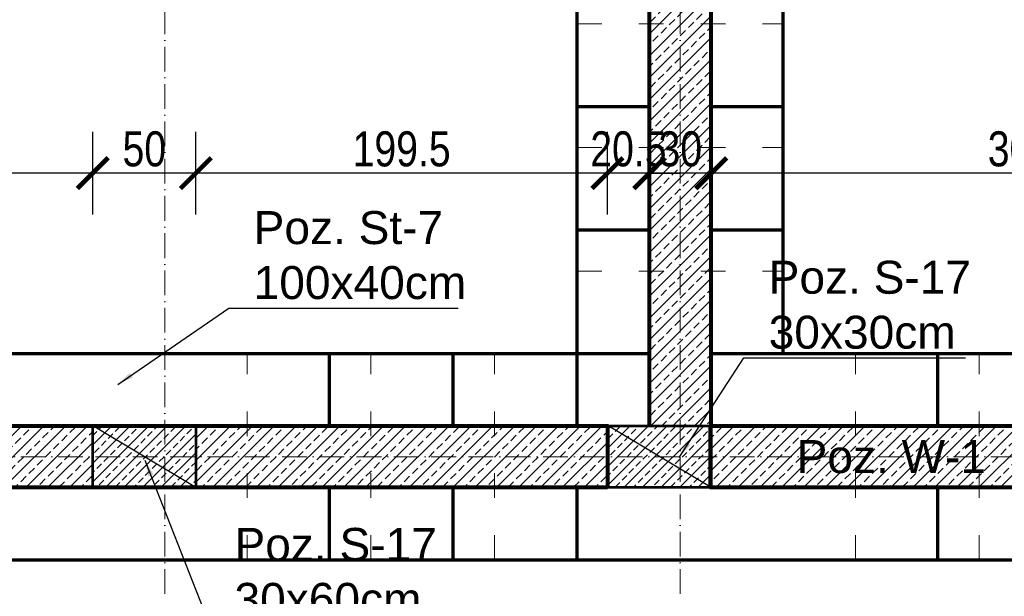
# Model space of a CAD drawing. Header units: inches. Extents: x 201967 to 338763, y -32705 to 30884.
# Tile 189 of 236: x 318984 to 319461, y 16363 to 16643. Entities that reach past the tile are written whole.
import ezdxf

# ---------------------------------------------------------------- set-up
doc = ezdxf.new("R2010")
doc.units = ezdxf.units.IN
doc.header["$MEASUREMENT"] = 0
doc.linetypes.add('ACAD_ISO03W100', pattern=[30, 12, -18])
doc.linetypes.add('ACAD_ISO10W100', pattern=[18, 12, -3, 0, -3])
for name, color, linetype, lineweight in [('01 a KONSTRUKCJA żelbet', 94, 'Continuous', 80), ('01 a1 KONSTRUKCJA żelebet', 200, 'Continuous', 53), ('01 c KONSTRUKCJA ławy', 45, 'Continuous', 70), ('01h2 KONSTRUKCJA pozycje belki', 254, 'Continuous', 13), ('01h3 KONSTRUKCJA pozycje słupy', 252, 'Continuous', 13), ('11 OSIE ściany', 2, 'ACAD_ISO10W100', 5), ('12 PRZERYWANE 1', 73, 'ACAD_ISO03W100', 9), ('20 KRESKOWANIE ścian', 63, 'Continuous', 5), ('90 WYMIAR', 155, 'Continuous', 9)]:
    doc.layers.add(name, color=color, linetype=linetype, lineweight=lineweight)
doc.styles.add('100 arial', font='arial.ttf', dxfattribs={"width": 0.8, "height": 17})
doc.styles.add('OPIS', font='arial.ttf')
doc.styles.add('RomanS', font='romans.shx')
doc.dimstyles.new('100', dxfattribs={"dimscale": 10, "dimtxt": 17, "dimasz": 1.5, "dimexe": 2, "dimexo": 2, "dimgap": 0.3, "dimtad": 1, "dimdec": 1, "dimrnd": 0.5, "dimdsep": 46, "dimtxsty": '100 arial', "dimblk": 'ARCHTICK', "dimcen": 10, "dimclrd": 256, "dimclre": 256, "dimclrt": 256, "dimadec": 0, "dimazin": 0, "dimtfac": 1, "dimtdec": 1, "dimtix": 1, "dimtmove": 1, "dimatfit": 3, "dimfxl": 2, "dimfxlon": 1, "dimtolj": 1, "dimarcsym": 0})
doc.dimstyles.new('DIM100txt12', dxfattribs={"dimtxt": 12, "dimasz": 1.05, "dimexe": 0, "dimexo": 8, "dimgap": 4, "dimtad": 1, "dimdec": 7, "dimrnd": 0.5, "dimdsep": 46, "dimtxsty": 'RomanS', "dimblk1": 'DIM', "dimblk2": 'DIM', "dimsah": 1, "dimcen": 0.09, "dimse1": 1, "dimse2": 1, "dimclrt": 256, "dimadec": 1, "dimazin": 0, "dimtfac": 1, "dimtdec": 7, "dimtix": 1, "dimtofl": 0, "dimtmove": 2, "dimatfit": 3, "dimfxl": 1, "dimtolj": 1, "dimtzin": 0, "dimarcsym": 0})

# ---------------------------------------------------------------- blocks, each defined once
blk = doc.blocks.new('1 osie 1 część BPPZ')
at = {"layer": '11 OSIE ściany'}
for p, q in [((-1917.399999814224, 163.500971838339), (-1917.399999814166, 870.0009718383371)), ((-1667.399999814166, 163.500971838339), (-1667.399999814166, 870.0009718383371)), ((-907.3999998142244, 230.0009718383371), (-4101.782290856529, 230.0009718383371))]:
    blk.add_line(p, q, dxfattribs=at)
blk = doc.blocks.new('*U1126')
at = {"lineweight": 5, "ltscale": 0.25}
h = blk.add_hatch(dxfattribs=at)
h.set_pattern_fill('ANSI33', color=5, style=0)
h.set_pattern_definition([(45, (0, -25), (-4.490128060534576, 4.490128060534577), []), (45, (4.490130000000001, -25), (-4.490128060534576, 4.490128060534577), [3.175, -1.5875])])
h.paths.add_polyline_path([(0, 0), (-3.552713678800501e-15, -50), (30, -50), (30, 0)])
blk.add_lwpolyline([(0, 0), (-3.552713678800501e-15, -50), (30, -50), (30, 0)], close=True)
at = {"layer": 'Defpoints'}
blk.add_line((0, 0), (30, -50), dxfattribs=at)
blk = doc.blocks.new('1 słupy parter rozbudowa 2')
at = {"layer": '01 a1 KONSTRUKCJA żelebet', "xscale": -1, "rotation": 270}
for p in [(2099.999999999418, -15.00006266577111), (2350.000000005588, -15)]:
    blk.add_blockref('*U1126', p, dxfattribs=at)
blk = doc.blocks.new('DIM')
for p, q in [((7.275957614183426e-12, -13.00000000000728), (7.275957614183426e-12, 12.99999999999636)), ((8.000000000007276, -7.275957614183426e-12), (-7.999999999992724, -7.275957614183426e-12))]:
    blk.add_line(p, q)
at = {"const_width": 1.714285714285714}
blk.add_lwpolyline([(5.714285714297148, 5.714285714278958), (-5.71428571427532, -5.71428571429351)], dxfattribs=at)
blk = doc.blocks.new('_ARCHTICK')
at = {"color": 0, "linetype": 'ByBlock', "const_width": 0.15}
blk.add_lwpolyline([(-0.5, -0.5), (0.5, 0.5)], dxfattribs=at)
blk = doc.blocks.new('*D1235')
at = {"layer": '90 WYMIAR', "lineweight": -2, "transparency": 16777216}
for p, q in [((317534.1205437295, 17042.84159855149), (317534.1205437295, 17082.84159855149)), ((319054.1205437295, 17062.84159855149), (317534.1205437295, 17062.84159855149)), ((319054.1205437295, 17062.84159855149), (319054.1205437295, 17042.84159855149))]:
    blk.add_line(p, q, dxfattribs=at)
at = {"layer": 'Defpoints', "color": 0, "transparency": 16777216}
for p in [(319054.1205437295, 17070.6490449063), (317534.1205437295, 17062.84159855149), (317534.1205437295, 16564.1490449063)]:
    blk.add_point(p, dxfattribs=at)
at = {"layer": '90 WYMIAR', "lineweight": -2, "transparency": 16777216, "xscale": 15, "yscale": 15, "zscale": 15, "rotation": 180}
blk.add_blockref('_ARCHTICK', (317534.1205437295, 17062.84159855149), dxfattribs=at)
at = {"layer": '90 WYMIAR', "lineweight": -2, "transparency": 16777216, "xscale": 15, "yscale": 15, "zscale": 15}
blk.add_blockref('_ARCHTICK', (319054.1205437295, 17062.84159855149), dxfattribs=at)
at = {"layer": '90 WYMIAR', "transparency": 16777216, "insert": (318294.1205437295, 17074.52133934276), "char_height": 17, "attachment_point": 5, "style": '100 arial'}
blk.add_mtext('\\A1;1520', dxfattribs=at)
blk = doc.blocks.new('*D1346')
at = {"layer": '90 WYMIAR', "lineweight": -2, "transparency": 16777216}
for p, q in [((319319.1205437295, 16548.22103154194), (319319.1205437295, 16588.22103154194)), ((319619.120543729, 16548.22103154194), (319619.120543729, 16588.22103154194)), ((319619.120543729, 16568.22103154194), (319319.1205437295, 16568.22103154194))]:
    blk.add_line(p, q, dxfattribs=at)
at = {"layer": 'Defpoints', "color": 0, "transparency": 16777216}
for p in [(319319.1205437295, 16568.22103154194), (319319.1205437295, 16445.6490449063), (319619.120543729, 16445.6490449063)]:
    blk.add_point(p, dxfattribs=at)
at = {"layer": '90 WYMIAR', "lineweight": -2, "transparency": 16777216, "xscale": 15, "yscale": 15, "zscale": 15, "rotation": 180}
blk.add_blockref('_ARCHTICK', (319319.1205437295, 16568.22103154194), dxfattribs=at)
at = {"layer": '90 WYMIAR', "lineweight": -2, "transparency": 16777216, "xscale": 15, "yscale": 15, "zscale": 15}
blk.add_blockref('_ARCHTICK', (319619.120543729, 16568.22103154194), dxfattribs=at)
at = {"layer": '90 WYMIAR', "transparency": 16777216, "insert": (319469.1205437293, 16579.90657042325), "char_height": 17, "attachment_point": 5, "style": '100 arial'}
blk.add_mtext('\\A1;300', dxfattribs=at)
blk = doc.blocks.new('*D1347')
at = {"layer": '90 WYMIAR', "lineweight": -2, "transparency": 16777216}
for p, q in [((319289.1205437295, 16548.22103154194), (319289.1205437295, 16588.22103154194)), ((319319.1205437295, 16548.22103154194), (319319.1205437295, 16588.22103154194)), ((319319.1205437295, 16568.22103154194), (319289.1205437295, 16568.22103154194))]:
    blk.add_line(p, q, dxfattribs=at)
at = {"layer": 'Defpoints', "color": 0, "transparency": 16777216}
for p in [(319289.1205437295, 16568.22103154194), (319289.1205437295, 16445.6490449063), (319319.1205437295, 16445.6490449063)]:
    blk.add_point(p, dxfattribs=at)
at = {"layer": '90 WYMIAR', "lineweight": -2, "transparency": 16777216, "xscale": 15, "yscale": 15, "zscale": 15, "rotation": 180}
blk.add_blockref('_ARCHTICK', (319289.1205437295, 16568.22103154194), dxfattribs=at)
at = {"layer": '90 WYMIAR', "lineweight": -2, "transparency": 16777216, "xscale": 15, "yscale": 15, "zscale": 15}
blk.add_blockref('_ARCHTICK', (319319.1205437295, 16568.22103154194), dxfattribs=at)
at = {"layer": '90 WYMIAR', "transparency": 16777216, "insert": (319304.1205437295, 16579.90657042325), "char_height": 17, "attachment_point": 5, "style": '100 arial'}
blk.add_mtext('\\A1;30', dxfattribs=at)
blk = doc.blocks.new('*D1348')
at = {"layer": '90 WYMIAR', "lineweight": -2, "transparency": 16777216}
for p, q in [((319268.7780588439, 16548.22103154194), (319268.7780588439, 16588.22103154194)), ((319289.1205437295, 16548.22103154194), (319289.1205437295, 16588.22103154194)), ((319268.7780588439, 16568.22103154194), (319253.7780588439, 16568.22103154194)), ((319289.1205437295, 16568.22103154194), (319268.7780588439, 16568.22103154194)), ((319289.1205437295, 16568.22103154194), (319304.1205437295, 16568.22103154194))]:
    blk.add_line(p, q, dxfattribs=at)
at = {"layer": 'Defpoints', "color": 0, "transparency": 16777216}
for p in [(319268.7780588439, 16568.22103154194), (319268.7780588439, 16445.6490449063), (319289.1205437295, 16445.6490449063)]:
    blk.add_point(p, dxfattribs=at)
at = {"layer": '90 WYMIAR', "lineweight": -2, "transparency": 16777216, "xscale": 15, "yscale": 15, "zscale": 15}
blk.add_blockref('_ARCHTICK', (319268.7780588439, 16568.22103154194), dxfattribs=at)
at = {"layer": '90 WYMIAR', "lineweight": -2, "transparency": 16777216, "xscale": 15, "yscale": 15, "zscale": 15, "rotation": 180}
blk.add_blockref('_ARCHTICK', (319289.1205437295, 16568.22103154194), dxfattribs=at)
at = {"layer": '90 WYMIAR', "transparency": 16777216, "insert": (319278.9493012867, 16579.9007723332), "char_height": 17, "attachment_point": 5, "style": '100 arial'}
blk.add_mtext('\\A1;20.5', dxfattribs=at)
blk = doc.blocks.new('*D1349')
at = {"layer": '90 WYMIAR', "lineweight": -2, "transparency": 16777216}
for p, q in [((319069.1205437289, 16548.22103154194), (319069.1205437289, 16588.22103154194)), ((319268.7780588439, 16548.22103154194), (319268.7780588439, 16588.22103154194)), ((319268.7780588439, 16568.22103154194), (319069.1205437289, 16568.22103154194))]:
    blk.add_line(p, q, dxfattribs=at)
at = {"layer": 'Defpoints', "color": 0, "transparency": 16777216}
for p in [(319069.1205437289, 16568.22103154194), (319069.1205437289, 16445.64898224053), (319268.7780588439, 16445.6490449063)]:
    blk.add_point(p, dxfattribs=at)
at = {"layer": '90 WYMIAR', "lineweight": -2, "transparency": 16777216, "xscale": 15, "yscale": 15, "zscale": 15, "rotation": 180}
blk.add_blockref('_ARCHTICK', (319069.1205437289, 16568.22103154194), dxfattribs=at)
at = {"layer": '90 WYMIAR', "lineweight": -2, "transparency": 16777216, "xscale": 15, "yscale": 15, "zscale": 15}
blk.add_blockref('_ARCHTICK', (319268.7780588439, 16568.22103154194), dxfattribs=at)
at = {"layer": '90 WYMIAR', "transparency": 16777216, "insert": (319168.9493012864, 16579.9007723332), "char_height": 17, "attachment_point": 5, "style": '100 arial'}
blk.add_mtext('\\A1;199.5', dxfattribs=at)
blk = doc.blocks.new('*D1350')
at = {"layer": '90 WYMIAR', "lineweight": -2, "transparency": 16777216}
for p, q in [((319019.1205437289, 16548.22103154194), (319019.1205437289, 16588.22103154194)), ((319069.1205437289, 16548.22103154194), (319069.1205437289, 16588.22103154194)), ((319069.1205437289, 16568.22103154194), (319019.1205437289, 16568.22103154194))]:
    blk.add_line(p, q, dxfattribs=at)
at = {"layer": 'Defpoints', "color": 0, "transparency": 16777216}
for p in [(319019.1205437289, 16568.22103154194), (319019.1205437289, 16445.64898224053), (319069.1205437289, 16445.64898224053)]:
    blk.add_point(p, dxfattribs=at)
at = {"layer": '90 WYMIAR', "lineweight": -2, "transparency": 16777216, "xscale": 15, "yscale": 15, "zscale": 15, "rotation": 180}
blk.add_blockref('_ARCHTICK', (319019.1205437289, 16568.22103154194), dxfattribs=at)
at = {"layer": '90 WYMIAR', "lineweight": -2, "transparency": 16777216, "xscale": 15, "yscale": 15, "zscale": 15}
blk.add_blockref('_ARCHTICK', (319069.1205437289, 16568.22103154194), dxfattribs=at)
at = {"layer": '90 WYMIAR', "transparency": 16777216, "insert": (319044.1205437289, 16579.9007723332), "char_height": 17, "attachment_point": 5, "style": '100 arial'}
blk.add_mtext('\\A1;50', dxfattribs=at)
blk = doc.blocks.new('*D1351')
at = {"layer": '90 WYMIAR', "lineweight": -2, "transparency": 16777216}
for p, q in [((318779.7780588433, 16548.22103154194), (318779.7780588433, 16588.22103154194)), ((319019.1205437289, 16548.22103154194), (319019.1205437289, 16588.22103154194)), ((319019.1205437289, 16568.22103154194), (318779.7780588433, 16568.22103154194))]:
    blk.add_line(p, q, dxfattribs=at)
at = {"layer": 'Defpoints', "color": 0, "transparency": 16777216}
for p in [(318779.7780588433, 16568.22103154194), (318779.7780588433, 16445.6490449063), (319019.1205437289, 16445.64898224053)]:
    blk.add_point(p, dxfattribs=at)
at = {"layer": '90 WYMIAR', "lineweight": -2, "transparency": 16777216, "xscale": 15, "yscale": 15, "zscale": 15, "rotation": 180}
blk.add_blockref('_ARCHTICK', (318779.7780588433, 16568.22103154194), dxfattribs=at)
at = {"layer": '90 WYMIAR', "lineweight": -2, "transparency": 16777216, "xscale": 15, "yscale": 15, "zscale": 15}
blk.add_blockref('_ARCHTICK', (319019.1205437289, 16568.22103154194), dxfattribs=at)
at = {"layer": '90 WYMIAR', "transparency": 16777216, "insert": (318899.4493012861, 16579.90657042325), "char_height": 17, "attachment_point": 5, "style": '100 arial'}
blk.add_mtext('\\A1;239.5', dxfattribs=at)
blk = doc.blocks.new('*D1420')
at = {"layer": '90 WYMIAR', "lineweight": -2, "transparency": 16777216}
for p, q in [((317584.1205437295, 17172.84159855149), (317584.1205437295, 17212.84159855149)), ((319254.0210296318, 17172.84159855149), (319254.0210296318, 17212.84159855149)), ((317584.1205437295, 17192.84159855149), (319254.0210296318, 17192.84159855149))]:
    blk.add_line(p, q, dxfattribs=at)
at = {"layer": 'Defpoints', "color": 0, "transparency": 16777216}
for p in [(319254.0210296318, 17192.84159855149), (319254.0210296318, 16860.56841871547), (317584.1205437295, 16380.6490449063)]:
    blk.add_point(p, dxfattribs=at)
at = {"layer": '90 WYMIAR', "lineweight": -2, "transparency": 16777216, "xscale": 15, "yscale": 15, "zscale": 15, "rotation": 180}
blk.add_blockref('_ARCHTICK', (317584.1205437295, 17192.84159855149), dxfattribs=at)
at = {"layer": '90 WYMIAR', "lineweight": -2, "transparency": 16777216, "xscale": 15, "yscale": 15, "zscale": 15}
blk.add_blockref('_ARCHTICK', (319254.0210296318, 17192.84159855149), dxfattribs=at)
at = {"layer": '90 WYMIAR', "transparency": 16777216, "insert": (318419.0707866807, 17204.52133934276), "char_height": 17, "attachment_point": 5, "style": '100 arial'}
blk.add_mtext('\\A1;1670', dxfattribs=at)
blk = doc.blocks.new('*D1440')
at = {"layer": '90 WYMIAR', "lineweight": -2, "transparency": 16777216}
for p, q in [((318723.4949955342, 16890.03784398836), (318683.4949955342, 16890.03784398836)), ((318703.4949955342, 16445.6490449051), (318703.4949955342, 16890.03784398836)), ((318703.4949955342, 16445.6490449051), (318683.4949955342, 16445.6490449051))]:
    blk.add_line(p, q, dxfattribs=at)
at = {"layer": 'Defpoints', "color": 0, "transparency": 16777216}
for p in [(318703.4949955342, 16890.03784398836), (319054.1205437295, 16890.03784398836), (318719.7780588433, 16445.6490449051)]:
    blk.add_point(p, dxfattribs=at)
at = {"layer": '90 WYMIAR', "lineweight": -2, "transparency": 16777216, "xscale": 15, "yscale": 15, "zscale": 15}
for p, rotation in [((318703.4949955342, 16890.03784398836), 90), ((318703.4949955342, 16445.6490449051), 270)]:
    blk.add_blockref('_ARCHTICK', p, dxfattribs=dict(at, rotation=rotation))
at = {"layer": '90 WYMIAR', "transparency": 16777216, "insert": (318691.8500432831, 16667.84344444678), "char_height": 17, "attachment_point": 5, "rotation": 90, "style": '100 arial'}
blk.add_mtext('\\A1;444.5', dxfattribs=at)

msp = doc.modelspace()

# ---------------------------------------------------------------- hatches: boundary and pattern name
at = {"layer": '20 KRESKOWANIE ścian'}
h = msp.add_hatch(dxfattribs=at)
h.set_pattern_fill('ANSI33', color=256, scale=30)
h.set_pattern_definition([(45, (-660.0000000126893, 480.9879668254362), (-5.303300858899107, 5.303300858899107), []), (45, (-654.6966991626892, 480.9879668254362), (-5.303300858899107, 5.303300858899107), [3.75, -1.875])])
h.paths.add_polyline_path([(319319.1205437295, 16897.53689824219), (319289.1205437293, 16896.63701173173), (319289.1205437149, 16445.6490449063), (319319.1205437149, 16445.6490449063)])
h = msp.add_hatch(dxfattribs=at)
h.set_pattern_fill('ANSI33', color=256, scale=30)
h.set_pattern_definition([(45, (-960.0000000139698, 30), (-5.303300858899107, 5.303300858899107), []), (45, (-954.6966991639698, 30), (-5.303300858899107, 5.303300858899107), [3.75, -1.875])])
h.paths.add_polyline_path([(319019.1205437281, 16445.6490449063), (318779.7780588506, 16445.6490449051), (318779.7780588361, 16415.6490449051), (319019.1205437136, 16415.6490449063)])
h = msp.add_hatch(dxfattribs=at)
h.set_pattern_fill('ANSI33', color=256, scale=30)
h.set_pattern_definition([(45, (-710.3424848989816, 30), (-5.303300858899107, 5.303300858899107), []), (45, (-705.0391840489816, 30), (-5.303300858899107, 5.303300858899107), [3.75, -1.875])])
h.paths.add_polyline_path([(319268.778058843, 16445.6490449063), (319069.1205437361, 16445.64898224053), (319069.1205437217, 16415.64898224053), (319268.7780588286, 16415.6490449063)])
h = msp.add_hatch(dxfattribs=at)
h.set_pattern_fill('ANSI33', color=256, scale=30)
h.set_pattern_definition([(45, (-360.0000000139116, 30), (-5.303300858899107, 5.303300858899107), []), (45, (-354.6966991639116, 30), (-5.303300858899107, 5.303300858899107), [3.75, -1.875])])
h.paths.add_polyline_path([(319619.1205437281, 16445.6490449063), (319318.7780588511, 16445.6490449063), (319318.7780588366, 16415.6490449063), (319619.1205437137, 16415.6490449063)])

# ---------------------------------------------------------------- linework, layer by layer
at = {"layer": '01 a KONSTRUKCJA żelbet'}
for p, q in [((319289.1205437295, 16445.6490449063), (319289.1205437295, 16896.63701384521)), ((319319.1205437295, 16445.6490449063), (319319.1205437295, 16897.53690035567))]:
    msp.add_line(p, q, dxfattribs=at)
for points in [[(319268.7780588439, 16415.6490449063), (316984.1205437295, 16415.6490449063), (316984.1205437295, 16445.6490449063), (319268.7780588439, 16445.6490449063)], [(319619.120543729, 16415.6490449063), (319318.7780588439, 16415.6490449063), (319318.7780588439, 16445.6490449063), (319619.120543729, 16445.6490449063)]]:
    msp.add_lwpolyline(points, close=True, dxfattribs=at)
at = {"layer": '01 c KONSTRUKCJA ławy'}
for p, q in [((319254.0210296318, 16480.6490449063), (319254.0210296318, 16860.56841871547)), ((319354.0210296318, 16480.6490449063), (319354.0210296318, 16863.56804041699)), ((319254.0210296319, 16600.6490449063), (319289.0210296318, 16600.6490449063)), ((319319.0210296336, 16600.6490449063), (319354.0210296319, 16600.6490449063)), ((319254.0210296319, 16540.6490449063), (319289.0210296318, 16540.6490449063)), ((319319.0210296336, 16540.6490449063), (319354.0210296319, 16540.6490449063)), ((316919.1205437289, 16480.6490449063), (319254.0210296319, 16480.6490449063)), ((319134.0210296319, 16445.6490449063), (319134.0210296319, 16480.6490449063)), ((319194.0210296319, 16445.6490449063), (319194.0210296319, 16480.6490449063)), ((319254.0210296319, 16445.6490449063), (319254.0210296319, 16480.6490449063)), ((319254.0210296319, 16480.6490449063), (319289.0210296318, 16480.6490449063)), ((319319.0210296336, 16480.6490449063), (319354.0210296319, 16480.6490449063)), ((319354.0210296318, 16480.6490449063), (319584.1205437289, 16480.6490449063)), ((319429.12054373, 16445.6490449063), (319429.12054373, 16480.6490449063)), ((319134.0210296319, 16380.6490449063), (319134.0210296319, 16415.6490449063)), ((319194.0210296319, 16380.6490449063), (319194.0210296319, 16415.6490449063)), ((319254.0210296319, 16380.6490449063), (319254.0210296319, 16415.6490449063)), ((319429.12054373, 16380.6490449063), (319429.12054373, 16415.6490449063)), ((317584.1205437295, 16380.6490449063), (319549.12054373, 16380.6490449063))]:
    msp.add_line(p, q, dxfattribs=at)
at = {"layer": '12 PRZERYWANE 1'}
for p, q in [((319254.0210296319, 16640.6490449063), (319354.0210296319, 16640.6490449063)), ((319254.0210296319, 16580.6490449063), (319354.0210296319, 16580.6490449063)), ((319254.0210296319, 16520.6490449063), (319354.0210296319, 16520.6490449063)), ((319094.0210296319, 16380.6490449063), (319094.0210296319, 16480.6490449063)), ((319154.0210296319, 16380.6490449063), (319154.0210296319, 16480.6490449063)), ((319214.0210296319, 16380.6490449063), (319214.0210296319, 16480.6490449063)), ((319389.12054373, 16380.6490449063), (319389.12054373, 16480.6490449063)), ((319449.12054373, 16380.6490449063), (319449.12054373, 16480.6490449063))]:
    msp.add_line(p, q, dxfattribs=at)

# ---------------------------------------------------------------- block references
at = {"layer": '01 a1 KONSTRUKCJA żelebet'}
msp.add_blockref('1 słupy parter rozbudowa 2', (316969.1205437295, 16430.6490449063), dxfattribs=at)
at = {"layer": '11 OSIE ściany'}
msp.add_blockref('1 osie 1 część BPPZ', (320971.5205435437, 16200.64807306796), dxfattribs=at)

# ---------------------------------------------------------------- texts
at = {"layer": '01h2 KONSTRUKCJA pozycje belki', "insert": (319406.4911346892, 16430.60942063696), "char_height": 16, "attachment_point": 5, "style": 'OPIS'}
msp.add_mtext('Poz. W-1', dxfattribs=at)
at = {"layer": '01h3 KONSTRUKCJA pozycje słupy', "char_height": 16, "attachment_point": 4, "style": 'OPIS'}
for s, insert in [('Poz. St-7\\P100x40cm', (319097.1646298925, 16528.3619819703)), ('Poz. S-17\\P30x30cm', (319347.0038371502, 16504.27898764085)), ('Poz. S-17\\P30x60cm', (319087.8754938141, 16374.6339840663))]:
    msp.add_mtext(s, dxfattribs=dict(at, insert=insert))

# ---------------------------------------------------------------- dimensions: what is measured, and where the dimension line sits
at = {"layer": '90 WYMIAR'}
for base, p1, p2, picture, middle in [((319254.0210296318, 17192.84159855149), (317584.1205437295, 16380.6490449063), (319254.0210296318, 16860.56841871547), '*D1420', (318419.0707866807, 17204.52133934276)), ((317534.1205437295, 17062.84159855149), (319054.1205437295, 17070.6490449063), (317534.1205437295, 16564.1490449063), '*D1235', (318294.1205437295, 17074.52133934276)), ((318779.7780588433, 16568.22103154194), (319019.1205437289, 16445.64898224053), (318779.7780588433, 16445.6490449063), '*D1351', (318899.4493012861, 16579.90657042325)), ((319019.1205437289, 16568.22103154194), (319069.1205437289, 16445.64898224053), (319019.1205437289, 16445.64898224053), '*D1350', (319044.1205437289, 16579.9007723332)), ((319069.1205437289, 16568.22103154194), (319268.7780588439, 16445.6490449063), (319069.1205437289, 16445.64898224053), '*D1349', (319168.9493012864, 16579.9007723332)), ((319268.7780588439, 16568.22103154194), (319289.1205437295, 16445.6490449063), (319268.7780588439, 16445.6490449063), '*D1348', (319278.9493012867, 16579.9007723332)), ((319289.1205437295, 16568.22103154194), (319319.1205437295, 16445.6490449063), (319289.1205437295, 16445.6490449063), '*D1347', (319304.1205437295, 16579.90657042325)), ((319319.1205437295, 16568.22103154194), (319619.120543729, 16445.6490449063), (319319.1205437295, 16445.6490449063), '*D1346', (319469.1205437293, 16579.90657042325))]:
    dim = msp.add_linear_dim(base=base, p1=p1, p2=p2, dimstyle='100', dxfattribs=at)
    dim.commit()
    dim.dimension.update_dxf_attribs({"geometry": picture, "text_midpoint": middle})
dim = msp.add_linear_dim(base=(318703.4949955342, 16890.03784398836), p1=(318719.7780588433, 16445.6490449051), p2=(319054.1205437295, 16890.03784398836), angle=90, dimstyle='100', dxfattribs=at)
dim.commit()
dim.dimension.update_dxf_attribs({"geometry": '*D1440', "text_midpoint": (318691.8500432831, 16667.84344444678)})

# ---------------------------------------------------------------- leaders
at = {"layer": '01h3 KONSTRUKCJA pozycje słupy', "annotation_type": 0, "has_hookline": 1, "hookline_direction": 0}
for points, text_width in [([(319031.2482978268, 16465.68962628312), (319085.1646298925, 16502.7230551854), (319093.1646298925, 16502.7230551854)], 99.25238744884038), ([(319303.5493981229, 16430.29765533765), (319335.0038371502, 16478.63460383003), (319343.0038371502, 16478.63460383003)], 95.41064120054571), ([(319044.4210547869, 16429.01606856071), (319075.8754938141, 16348.98960025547), (319083.8754938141, 16348.98960025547)], 95.41064120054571)]:
    msp.add_leader(points, dimstyle='DIM100txt12', override={"dimasz": 8, "dimgap": 4, "dimtad": 1}, dxfattribs=dict(at, text_width=text_width))

doc.saveas('drawing.dxf')
